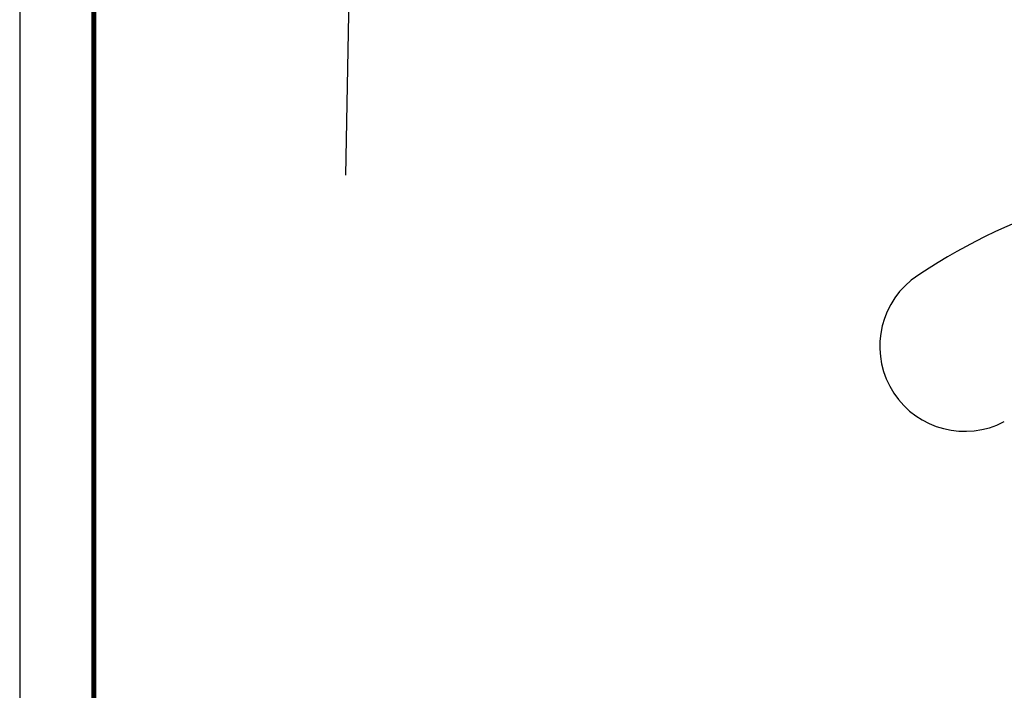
# Model space of a CAD drawing. Extents: x -424536 to -66822, y 139826 to 492209.
# Tile 18 of 69: x -268698 to -239501, y 159708 to 179590. Entities that reach past the tile are written whole.
import ezdxf

# ---------------------------------------------------------------- set-up
doc = ezdxf.new("R2010")
doc.units = 0
doc.header["$LTSCALE"] = 1000
doc.header["$MEASUREMENT"] = 0
doc.layers.add('图框', color=3, linetype='Continuous')

msp = doc.modelspace()

# ---------------------------------------------------------------- linework, layer by layer
at = {"color": 4, "const_width": 154}
msp.add_lwpolyline([(-178498.4, 142026.2), (-178498.4, 297786.2), (-266498.4, 297786.2), (-266498.4, 142026.2)], close=True, dxfattribs=at)
at = {"color": 1}
msp.add_lwpolyline([(-259027.5, 174984.8), (-257574.2, 252817.2)], dxfattribs=at)
for centre, radius, start, end in [((-232662.1, 158086.9), 16794.1, 90.09582, 124.88366), ((-240670.7, 169909.1), 2523.3, 129.24009, 297.61512)]:
    msp.add_arc(centre, radius, start, end, dxfattribs=at)
at = {"layer": '图框', "color": 4}
msp.add_line((-266498.4, 297786.2), (-266498.4, 142026.2), dxfattribs=at)
at = {"layer": '图框', "color": 4, "flags": 128}
msp.add_lwpolyline([(-268698.4, 303286.2), (-268698.4, 139826.2), (-176298.4, 139826.2), (-176298.4, 303286.2), (-268698.4, 303286.2)], dxfattribs=at)

doc.saveas('drawing.dxf')
